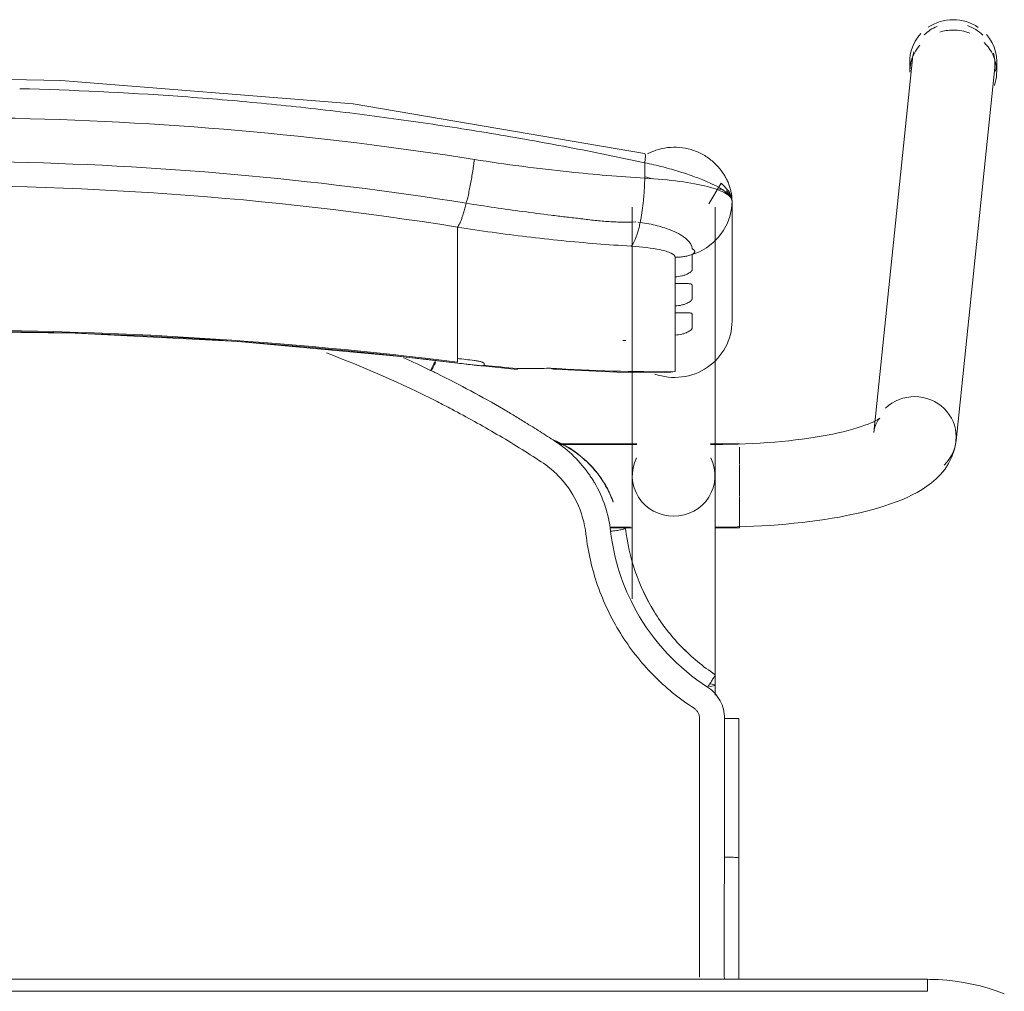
# Model space of a CAD drawing. Header units: metres. Extents: x 3 to 42.2, y -72.9 to -48.7.
# Tile 111 of 189: x 38.97 to 39.216, y -56.58 to -56.337. Entities that reach past the tile are written whole.
import ezdxf

# ---------------------------------------------------------------- set-up
doc = ezdxf.new("R2010")
doc.units = ezdxf.units.M
doc.layers.add('I-FURN', color=7, linetype='Continuous', lineweight=18)

# ---------------------------------------------------------------- blocks, each defined once
blk = doc.blocks.new('ConjuntoParaAlunoTamanho6 - CJA06_ConjuntoParaAlunoTamanho6-V21-1PAV')
at = {"layer": 'I-FURN', "color": 253, "true_color": 0xaaaaaa}
for p, q in [((0.24321, 0.29526), (0.23354, 0.20182)), ((0.24254, 0.29456), (0.24254, 0.29197)), ((0.25413, 0.19969), (0.2638, 0.29312)), ((0.2643, 0.29197), (0.2643, 0.29456)), ((0.1981, 0.22964), (0.1981, 0.25969)), ((0.17315, 0.25812), (0.17315, 0.19097)), ((0.19385, 0.19097), (0.19385, 0.25812)), ((0.17457, 0.25441), (0.17513, 0.25435)), ((0.1959, 0.25221), (0.19685, 0.25395)), ((0.19685, 0.25395), (0.19754, 0.2558)), ((0.12943, 0.2438), (0.12943, 0.25317)), ((0.12943, 0.24214), (0.12943, 0.2438)), ((0.12943, 0.24214), (0.12943, 0.23653)), ((0.18386, 0.23904), (0.18386, 0.24073)), ((0.12943, 0.23653), (0.12943, 0.23486)), ((0.12943, 0.23486), (0.12943, 0.22925)), ((0.18386, 0.23176), (0.18386, 0.23345)), ((0.12943, 0.22759), (0.12943, 0.22925)), ((0.12943, 0.22759), (0.12943, 0.22197)), ((0.18386, 0.21701), (0.18386, 0.22617)), ((0.12943, 0.22031), (0.12943, 0.22197)), ((0.12946, 0.21915), (0.14434, 0.21757)), ((0.17944, 0.21689), (0.18173, 0.21678)), ((0.17429, 0.19894), (0.15474, 0.19894)), ((0.17429, 0.19879), (0.15494, 0.19879)), ((0.2, 0.19894), (0.19271, 0.19894)), ((0.19385, 0.19879), (0.19271, 0.19879)), ((0.19385, 0.19845), (0.19385, 0.19879)), ((0.19385, 0.19764), (0.19385, 0.19845)), ((0.2, 0.1938), (0.2, 0.19814)), ((0.19385, 0.1916), (0.19385, 0.19367)), ((0.2, 0.18573), (0.2, 0.19364)), ((0.19385, 0.18582), (0.19385, 0.18688)), ((0.19385, 0.18371), (0.19385, 0.18582)), ((0.2, 0.17794), (0.2, 0.1856)), ((0.16757, 0.17809), (0.17268, 0.17809)), ((0.1676, 0.17794), (0.17323, 0.17794)), ((0.19377, 0.17794), (0.2, 0.17794)), ((0.19385, 0.17809), (0.19385, 0.17951)), ((0.19385, 0.13604), (0.19385, 0.13857)), ((0.19983, 0.13021), (0.19982, 0.0953)), ((0.19982, 0.06497), (0.19982, 0.0953)), ((0.247, 0.06497), (-0.247, 0.06497)), ((0.247, 0.06497), (-0.247, 0.06497)), ((0.247, 0.06497), (0.247, 0.06197))]:
    blk.add_line(p, q, dxfattribs=at)
at = {"layer": 'I-FURN', "color": 253, "true_color": 0xaaaaaa, "flags": 128}
for points in [[(0.17623, 0.27161), (0.10331, 0.28398), (0.03018, 0.28985), (0.0001, 0.2904)], [(0.17627, 0.2654), (0.17627, 0.26637), (0.17627, 0.26734), (0.17627, 0.26831), (0.17627, 0.26928)], [(0.1981, 0.25971), (0.19792, 0.26092), (0.19739, 0.26208), (0.1954, 0.2642), (0.19227, 0.25896)], [(0.19754, 0.2558), (0.19796, 0.25773), (0.1981, 0.25969)], [(0.1981, 0.25971), (0.1981, 0.2522), (0.1981, 0.24468)], [(0.1981, 0.22964), (0.1981, 0.23715), (0.1981, 0.24467), (0.1981, 0.25218), (0.1981, 0.25969)], [(0.19172, 0.24799), (0.19331, 0.2492), (0.19471, 0.25062), (0.1959, 0.25221)], [(0.1881, 0.24628), (0.18997, 0.24701), (0.19172, 0.24799)], [(0.18386, 0.24073), (0.18386, 0.24195), (0.18386, 0.24317), (0.18386, 0.24439), (0.18386, 0.24561)], [(0.1881, 0.24628), (0.1881, 0.24532), (0.1881, 0.24435), (0.1881, 0.24339), (0.1881, 0.24243)], [(0.18386, 0.23345), (0.18386, 0.23485), (0.18386, 0.23624), (0.18386, 0.23764), (0.18386, 0.23904)], [(0.1881, 0.23868), (0.1881, 0.2378), (0.1881, 0.23692), (0.1881, 0.23603), (0.1881, 0.23515)], [(0.18386, 0.22617), (0.18386, 0.22757), (0.18386, 0.22897), (0.18386, 0.23036), (0.18386, 0.23176)], [(0.1881, 0.23141), (0.1881, 0.23052), (0.1881, 0.22964), (0.1881, 0.22876), (0.1881, 0.22787)], [(-0.12926, 0.21915), (-0.08865, 0.22342), (-0.0479, 0.2261), (-0.00707, 0.22717), (0.03376, 0.22666), (0.07455, 0.22454), (0.11521, 0.22083), (0.12946, 0.21915)], [(0.12943, 0.21937), (0.12943, 0.21961), (0.12943, 0.21984), (0.12943, 0.22007), (0.12943, 0.22031)], [(0.1361, 0.21901), (0.1361, 0.21893), (0.1361, 0.21886), (0.1361, 0.21878), (0.1361, 0.2187)], [(0.15351, 0.21761), (0.16928, 0.2169), (0.18131, 0.21677)], [(0.18173, 0.21678), (0.18279, 0.21686), (0.18386, 0.21701)], [(0.23507, 0.20536), (0.23501, 0.20531), (0.23482, 0.20518), (0.23451, 0.20499), (0.23408, 0.20476), (0.23355, 0.20449), (0.23291, 0.2042), (0.23217, 0.20389), (0.23133, 0.20358), (0.23041, 0.20326), (0.22941, 0.20294), (0.22832, 0.20262), (0.22717, 0.2023), (0.22594, 0.20199), (0.22464, 0.20169), (0.22328, 0.2014), (0.22186, 0.20112), (0.22039, 0.20086), (0.21886, 0.2006), (0.21729, 0.20036), (0.21567, 0.20014), (0.214, 0.19993), (0.2123, 0.19973), (0.21057, 0.19956), (0.2088, 0.1994), (0.207, 0.19926), (0.20518, 0.19913), (0.20334, 0.19903), (0.20148, 0.19894), (0.19961, 0.19888), (0.19772, 0.19883), (0.19583, 0.1988), (0.19394, 0.19879), (0.19385, 0.19879)], [(0.23354, 0.20182), (0.23373, 0.20287), (0.23403, 0.20376), (0.23437, 0.20445), (0.23469, 0.20492), (0.23492, 0.20521), (0.23505, 0.20534), (0.23507, 0.20536)], [(0.25413, 0.19969), (0.25375, 0.19762), (0.25311, 0.19572), (0.25226, 0.19403), (0.25129, 0.19256), (0.25023, 0.19128), (0.24913, 0.19017), (0.24799, 0.18919), (0.24683, 0.18832), (0.24563, 0.18753), (0.24441, 0.18681), (0.24316, 0.18615), (0.24188, 0.18553), (0.24055, 0.18496), (0.23919, 0.18441), (0.23778, 0.1839), (0.23633, 0.18341), (0.23483, 0.18295), (0.2333, 0.18251), (0.23171, 0.1821), (0.23008, 0.1817), (0.22841, 0.18133), (0.2267, 0.18098), (0.22495, 0.18064), (0.22315, 0.18033), (0.22132, 0.18004), (0.21946, 0.17976), (0.21756, 0.17951), (0.21562, 0.17928), (0.21366, 0.17906), (0.21168, 0.17887), (0.20967, 0.1787), (0.20763, 0.17855), (0.20558, 0.17842), (0.20352, 0.17831), (0.20144, 0.17823), (0.19935, 0.17816), (0.19725, 0.17811), (0.19515, 0.17809), (0.19385, 0.17809)], [(0.17315, 0.16015), (0.17315, 0.162), (0.17315, 0.16382), (0.17315, 0.1656), (0.17315, 0.16735), (0.17315, 0.16905), (0.17315, 0.17071), (0.17315, 0.17233), (0.17315, 0.1739), (0.17315, 0.17541), (0.17315, 0.17687), (0.17315, 0.17828), (0.17315, 0.17963), (0.17315, 0.18092), (0.17315, 0.18215), (0.17315, 0.18331), (0.17315, 0.18441), (0.17315, 0.18544), (0.17315, 0.1864), (0.17315, 0.18729), (0.17315, 0.1881), (0.17315, 0.18885), (0.17315, 0.18951), (0.17315, 0.19011), (0.17315, 0.19062), (0.17315, 0.19097)], [(0.19385, 0.19097), (0.19385, 0.19051), (0.19385, 0.18998), (0.19385, 0.18937), (0.19385, 0.18869), (0.19385, 0.18793), (0.19385, 0.1871), (0.19385, 0.18619), (0.19385, 0.18522), (0.19385, 0.18417), (0.19385, 0.18306), (0.19385, 0.18188), (0.19385, 0.18064), (0.19385, 0.17934), (0.19385, 0.17798), (0.19385, 0.17656), (0.19385, 0.17508), (0.19385, 0.17355), (0.19385, 0.17198), (0.19385, 0.17035), (0.19385, 0.16868), (0.19385, 0.16696), (0.19385, 0.16521), (0.19385, 0.16342), (0.19385, 0.16159), (0.19385, 0.15974), (0.19385, 0.15785), (0.19385, 0.15594), (0.19385, 0.15401), (0.19385, 0.15206), (0.19385, 0.15009), (0.19385, 0.14811), (0.19385, 0.14612), (0.19385, 0.14413), (0.19385, 0.14213), (0.19385, 0.14013), (0.19385, 0.13857)], [(0.16841, 0.18432), (0.16841, 0.18434), (0.16841, 0.18435), (0.16841, 0.18437), (0.16841, 0.18438)], [(0.19623, 0.13025), (0.19623, 0.12639), (0.19623, 0.12254), (0.19623, 0.11868), (0.19623, 0.11483), (0.19623, 0.11097), (0.19623, 0.10712), (0.19623, 0.10327), (0.19623, 0.09941), (0.19623, 0.09556)], [(0.2662, 0.06136), (0.26421, 0.06209), (0.2622, 0.06274), (0.26015, 0.06331), (0.25809, 0.06379), (0.25601, 0.0642), (0.25391, 0.06451), (0.25181, 0.06475), (0.24969, 0.0649), (0.24757, 0.06496), (0.247, 0.06497)], [(0.247, 0.06197), (0.1235, 0.06197), (0, 0.06197), (-0.1235, 0.06197), (-0.247, 0.06197)], [(-0.247, 0.06197), (-0.1235, 0.06197), (0, 0.06197), (0.1235, 0.06197), (0.247, 0.06197)]]:
    blk.add_lwpolyline(points, dxfattribs=at)
at = {"layer": 'I-FURN', "color": 253, "true_color": 0xaaaaaa}
for centre, major_axis, ratio, start_param, end_param in [((0.25351, 0.29419), (-0.01029, 0.00107), 0.967158, 5.223081, 5.597593), ((0.25342, 0.29456), (0.01088, 0), 0.965926, 1.570796, 2.182166), ((0.25342, 0.29456), (-0.01088, 0), 0.965926, 4.098128, 4.712389), ((0.25351, 0.29419), (-0.01029, 0.00107), 0.967158, 4.026797, 4.46746), ((0.25342, 0.29456), (0.01088, 0), 0.965926, 2.404321, 3.312013), ((0.25342, 0.29197), (0.01088, 0), 0.965926, 1.581694, 1.883969), ((0.25342, 0.29197), (0.01088, 0), 0.965926, 1.176355, 1.570796), ((0.25342, 0.29456), (0.01088, 0), 0.965926, 6.052088, 6.985956), ((0.25342, 0.29197), (0.01088, 0), 0.965926, 2.446266, 3.141593), ((0.25342, 0.29197), (0.01088, 0), 0.965926, 5.959867, 7.062609), ((0.25351, 0.29419), (-0.01029, 0.00107), 0.967158, 6.102343, 6.382991), ((0.25351, 0.29419), (-0.01029, 0.00107), 0.967158, 3.141593, 3.502975), ((0.0001, -0.77159), (1.0211, 0), 0.978148, 1.443771, 1.697822), ((0.0001, -0.77117), (1.0209, 0), 0.978148, 1.443771, 1.697822), ((0.1837, 0.22964), (0.0144, 0), 0.978148, 4.362105, 6.283185), ((0.17947, 0.60128), (0.385, 0), 0.978148, 4.689765, 4.691852), ((0.17947, 0.60356), (0.395, 0), 0.978148, 4.585364, 4.595996), ((0.17947, 0.60221), (0.3948, 0), 0.978148, 4.585364, 4.595936), ((0.17947, 0.60263), (0.395, 0), 0.978148, 4.602237, 4.623287), ((0.14521, 0.22754), (0.00087, 0.00996), 0.018501, 2.93296, 3.325659), ((0.17947, 0.60336), (0.395, 0), 0.978148, 4.644485, 4.723499), ((0.24383, 0.20075), (-0.01029, 0.00107), 0.967158, 4.812195, 5.597593), ((0.24383, 0.20075), (-0.01029, 0.00107), 0.967158, 3.241398, 4.812195), ((0.24383, 0.20075), (-0.01029, 0.00107), 0.967158, 2.456, 3.241398), ((0.1835, 0.19097), (0.01035, 0), 0.978148, 2.686587, 4.712389), ((0.1835, 0.19097), (0.01035, 0), 0.978148, 4.712389, 6.738191), ((0.1835, 0.13857), (0.01035, 0), 0.069756, 5.759587, 6.776353)]:
    blk.add_ellipse(centre, major_axis=major_axis, ratio=ratio, start_param=start_param, end_param=end_param, dxfattribs=at)
for points in [[(0.0595, 0.28591), (0.04633, 0.28685), (0.03313, 0.28747), (0.01992, 0.28779)], [(0.11839, 0.27961), (0.11189, 0.28054), (0.10538, 0.28139), (0.09885, 0.28217)], [(0.13782, 0.27661), (0.13136, 0.27768), (0.12489, 0.27868), (0.11839, 0.27961)], [(0.15712, 0.27316), (0.15071, 0.27438), (0.14427, 0.27553), (0.13782, 0.27661)], [(0.17627, 0.26928), (0.16991, 0.27065), (0.16353, 0.27194), (0.15712, 0.27316)], [(0.17627, 0.26928), (0.17633, 0.26966), (0.17642, 0.27037), (0.17644, 0.2712), (0.17636, 0.27149), (0.1763, 0.27156)], [(0.13164, 0.25914), (0.13175, 0.25959), (0.13198, 0.26053), (0.13231, 0.26203), (0.13262, 0.26359), (0.13292, 0.2652), (0.1332, 0.26684), (0.13344, 0.26848), (0.13359, 0.26956), (0.13366, 0.2701)], [(0.17513, 0.25435), (0.1752, 0.25471), (0.17534, 0.25544), (0.17553, 0.25659), (0.17571, 0.25778), (0.17586, 0.25902), (0.17599, 0.26028), (0.1761, 0.26156), (0.17618, 0.26285), (0.17624, 0.26413), (0.17626, 0.26498), (0.17627, 0.2654)], [(0.1981, 0.25969), (0.1981, 0.26035), (0.19703, 0.26165), (0.19239, 0.26338), (0.18523, 0.2647), (0.17934, 0.26523), (0.17627, 0.2654)], [(0.17811, 0.26528), (0.17751, 0.26545), (0.1769, 0.26561), (0.17629, 0.26577)], [(0.12943, 0.25317), (0.12952, 0.25327), (0.1297, 0.25353), (0.13, 0.25409), (0.13031, 0.25481), (0.13064, 0.25568), (0.13097, 0.2567), (0.1313, 0.25786), (0.13153, 0.2587), (0.13164, 0.25914)], [(0.17285, 0.2484), (0.17297, 0.2485), (0.1732, 0.24877), (0.17355, 0.24934), (0.17389, 0.25006), (0.17423, 0.25093), (0.17455, 0.25195), (0.17485, 0.25308), (0.17504, 0.25392), (0.17513, 0.25435)], [(0.18386, 0.24561), (0.18422, 0.24561), (0.18494, 0.24565), (0.18601, 0.24578), (0.18707, 0.24599), (0.18776, 0.24617), (0.1881, 0.24628)], [(0.12434, 0.2095), (0.11529, 0.21408), (0.10607, 0.21814), (0.09666, 0.22168)], [(0.11594, 0.2205), (0.11821, 0.21947), (0.12046, 0.21841), (0.1227, 0.21732)], [(0.1227, 0.21732), (0.12291, 0.21776), (0.12336, 0.21866), (0.12377, 0.21945), (0.12395, 0.2198)], [(0.12395, 0.21936), (0.12377, 0.21898), (0.12356, 0.21856), (0.12335, 0.21813)], [(0.1336, 0.21981), (0.13377, 0.21979), (0.1341, 0.21974), (0.13456, 0.21967), (0.13499, 0.21957), (0.13538, 0.21946), (0.13569, 0.21935), (0.13593, 0.21923), (0.13606, 0.21912), (0.1361, 0.21905), (0.1361, 0.21901)], [(0.12436, 0.21651), (0.12408, 0.21665), (0.12353, 0.21692), (0.12297, 0.21719), (0.1227, 0.21732)], [(0.12334, 0.21813), (0.12319, 0.21783), (0.12304, 0.21753), (0.12289, 0.21723)], [(0.1361, 0.2187), (0.1361, 0.21868), (0.13609, 0.21865), (0.13607, 0.21862), (0.13605, 0.2186)], [(0.14432, 0.21779), (0.14576, 0.21776), (0.1486, 0.21775), (0.15133, 0.21782), (0.15267, 0.21788)], [(0.15267, 0.21788), (0.1532, 0.21758), (0.15369, 0.21752), (0.15417, 0.21772)], [(0.14098, 0.20758), (0.13826, 0.20916), (0.13276, 0.21224), (0.12717, 0.21512), (0.12436, 0.21651)], [(0.12798, 0.20762), (0.12738, 0.20794), (0.12617, 0.20857), (0.12495, 0.20919), (0.12434, 0.2095)], [(0.1504, 0.19445), (0.14673, 0.19684), (0.13935, 0.20142), (0.13181, 0.20561), (0.12798, 0.20762)], [(0.14635, 0.20432), (0.14546, 0.20487), (0.14368, 0.20597), (0.14188, 0.20704), (0.14098, 0.20758)], [(0.15378, 0.19963), (0.15256, 0.20043), (0.1501, 0.202), (0.14762, 0.20355), (0.14638, 0.20431)], [(0.15863, 0.1971), (0.15703, 0.19822), (0.15531, 0.19916), (0.1535, 0.1999)], [(0.15374, 0.19972), (0.15472, 0.19931), (0.15575, 0.19881), (0.1568, 0.1982)], [(0.1625, 0.1911), (0.16134, 0.1928), (0.15869, 0.19594), (0.1555, 0.19851), (0.15378, 0.19963)], [(0.15448, 0.19112), (0.15386, 0.19174), (0.15256, 0.19292), (0.15114, 0.19396), (0.1504, 0.19445)], [(0.16156, 0.17636), (0.16124, 0.17915), (0.15968, 0.18454), (0.15645, 0.18912), (0.15448, 0.19112)], [(0.16371, 0.18924), (0.16352, 0.18955), (0.16313, 0.19018), (0.16271, 0.1908), (0.1625, 0.1911)], [(0.16501, 0.19076), (0.16537, 0.19026), (0.16604, 0.18925), (0.16695, 0.18767), (0.16775, 0.18603), (0.1682, 0.1849), (0.16841, 0.18432)], [(0.16774, 0.17706), (0.1675, 0.1792), (0.16656, 0.18343), (0.16479, 0.18738), (0.16371, 0.18924)], [(0.17146, 0.1778), (0.17147, 0.17776), (0.17128, 0.17766), (0.17046, 0.17746), (0.16921, 0.17725), (0.16823, 0.17712), (0.16774, 0.17706)], [(0.1786, 0.15703), (0.17667, 0.16018), (0.1751, 0.16355), (0.1739, 0.16704)], [(0.19391, 0.14119), (0.19084, 0.14321), (0.18795, 0.1456), (0.18537, 0.14827)], [(0.19199, 0.13805), (0.19225, 0.13846), (0.19278, 0.13928), (0.19344, 0.14033), (0.19385, 0.14103), (0.19393, 0.14119), (0.19391, 0.14119)], [(0.19623, 0.13025), (0.19622, 0.13104), (0.19604, 0.13255), (0.19519, 0.13473), (0.19383, 0.13663), (0.19265, 0.13762), (0.19199, 0.13805)], [(0.19, 0.13025), (0.19, 0.1305), (0.18994, 0.13099), (0.18966, 0.1317), (0.18922, 0.13231), (0.18884, 0.13263), (0.18863, 0.13277)], [(0.19, 0.09555), (0.19, 0.09868), (0.19, 0.10482), (0.19, 0.11314), (0.19, 0.12173), (0.19, 0.1274), (0.19, 0.13025)], [(0.19982, 0.1302), (0.19984, 0.13021), (0.19969, 0.13022), (0.19891, 0.13024), (0.1977, 0.13025), (0.19672, 0.13025), (0.19623, 0.13025)], [(0.19982, 0.1302), (0.19982, 0.12729), (0.19982, 0.12438), (0.19982, 0.12147)], [(0.19982, 0.09529), (0.19982, 0.1011), (0.19982, 0.11273), (0.19982, 0.12438), (0.19982, 0.1302)], [(0.19982, 0.11273), (0.19982, 0.10691), (0.19982, 0.1011), (0.19982, 0.09528)], [(0.19623, 0.09556), (0.19662, 0.09556), (0.19701, 0.09556), (0.19738, 0.09555)], [(0.19738, 0.09555), (0.19775, 0.09554), (0.1981, 0.09553), (0.19841, 0.09551)], [(0.19982, 0.0953), (0.19982, 0.0953), (0.19982, 0.09529), (0.19982, 0.09529)], [(0.19982, 0.06497), (0.19982, 0.07507), (0.19982, 0.08518), (0.19982, 0.09529)], [(0.19982, 0.07534), (0.19982, 0.07188), (0.19982, 0.06842), (0.19982, 0.06497)]]:
    blk.add_open_spline(points, degree=3, dxfattribs=at)
for points, knots in [([(0.09885, 0.28217), (0.09232, 0.28294), (0.07922, 0.28435), (0.06608, 0.28544), (0.0595, 0.28591)], [-0.5555556, -0.5555556, -0.5555556, -0.5555556, -0.4444444, -0.3333367, -0.3333367, -0.3333367, -0.3333367]), ([(-0.13346, 0.2701), (-0.0847, 0.2778), (0.00519, 0.28415), (0.09466, 0.27626), (0.13366, 0.2701)], [-1, -1, -1, -1, -0.444444, 0, 0, 0, 0]), ([(0.17699, 0.27153), (0.17765, 0.27187), (0.17927, 0.27255), (0.18196, 0.27315), (0.18496, 0.2732), (0.18741, 0.27274), (0.18905, 0.27216), (0.18996, 0.27176), (0.19062, 0.27143), (0.19127, 0.27106), (0.19212, 0.27051), (0.19313, 0.26973), (0.19423, 0.2687), (0.19516, 0.26763), (0.19594, 0.26656), (0.1966, 0.26547), (0.19712, 0.26439), (0.19752, 0.26334), (0.1978, 0.26234), (0.19804, 0.26108), (0.1981, 0.26023), (0.1981, 0.25971)], [0.3275759, 0.3275759, 0.3275759, 0.3275759, 0.375, 0.4375, 0.5, 0.5625, 0.59375, 0.609375, 0.625, 0.640625, 0.65625, 0.6875, 0.71875, 0.75, 0.78125, 0.8125, 0.84375, 0.875, 0.90625, 0.9375, 1, 1, 1, 1]), ([(-0.13144, 0.25914), (-0.08343, 0.26683), (0.00512, 0.27318), (0.09323, 0.26529), (0.13164, 0.25914)], [-1, -1, -1, -1, -0.444444, 0, 0, 0, 0]), ([(0.13366, 0.2701), (0.14155, 0.26885), (0.15578, 0.26699), (0.16997, 0.2658), (0.17627, 0.2654)], [-1, -1, -1, -1, -0.444444, 0, 0, 0, 0]), ([(0.17627, 0.26928), (0.1778, 0.26895), (0.18084, 0.26823), (0.1851, 0.26704), (0.18885, 0.26578), (0.19302, 0.26411), (0.19708, 0.26187), (0.1981, 0.26034), (0.1981, 0.25971)], [0, 0, 0, 0, 0.125, 0.25, 0.375, 0.5, 0.75, 1, 1, 1, 1]), ([(0.12943, 0.25317), (0.08224, 0.26075), (-0.00484, 0.26702), (-0.09148, 0.25924), (-0.12923, 0.25317)], [-1, -1, -1, -1, -0.444444, 0, 0, 0, 0]), ([(0.19589, 0.26257), (0.19565, 0.26263), (0.19534, 0.26268), (0.19503, 0.26268), (0.19497, 0.26268)], [0.31404085, 0.31404085, 0.31404085, 0.31404085, 0.375, 0.39159781, 0.39159781, 0.39159781, 0.39159781]), ([(0.1981, 0.25971), (0.1981, 0.26024), (0.19787, 0.26101), (0.19723, 0.26183), (0.19682, 0.26214), (0.1966, 0.26226)], [0, 0, 0, 0, 0.125, 0.1875, 0.25, 0.25, 0.25, 0.25]), ([(0.13164, 0.25914), (0.13399, 0.25877), (0.13871, 0.25805), (0.14577, 0.25706), (0.15166, 0.25629), (0.15577, 0.2558), (0.15812, 0.25552), (0.15988, 0.25532), (0.16163, 0.25511), (0.16339, 0.25489), (0.16514, 0.25469), (0.16691, 0.25455), (0.16868, 0.25447), (0.17104, 0.2544), (0.17282, 0.25442), (0.17401, 0.25447)], [0, 0, 0, 0, 0.166667, 0.333333, 0.5, 0.583333, 0.625, 0.666667, 0.708333, 0.75, 0.791667, 0.833333, 0.875, 0.916667, 1, 1, 1, 1]), ([(0.17513, 0.25435), (0.17661, 0.25414), (0.17948, 0.25358), (0.18284, 0.25246), (0.1849, 0.25145), (0.18608, 0.25069), (0.18754, 0.24953), (0.18812, 0.24854), (0.1881, 0.24778)], [0, 0, 0, 0, 0.2, 0.4, 0.55, 0.625, 0.7, 1, 1, 1, 1]), ([(0.12943, 0.25317), (0.13522, 0.25225), (0.14681, 0.25064), (0.16129, 0.24919), (0.16997, 0.24858), (0.17285, 0.2484)], [0, 0, 0, 0, 0.4, 0.8, 1, 1, 1, 1]), ([(0.17285, 0.2484), (0.17555, 0.24823), (0.17966, 0.24775), (0.18317, 0.24668), (0.18386, 0.24597), (0.18386, 0.24561)], [0, 0, 0, 0, 0.444444, 0.722222, 1, 1, 1, 1]), ([(0.1881, 0.24778), (0.18821, 0.24772), (0.18836, 0.24763), (0.18849, 0.24751), (0.18856, 0.24744), (0.1886, 0.24738), (0.18864, 0.24733), (0.1887, 0.24726), (0.18876, 0.24718), (0.1888, 0.24708), (0.18879, 0.247), (0.18877, 0.24693), (0.18873, 0.24686), (0.18866, 0.24676), (0.1885, 0.24657), (0.18828, 0.2464), (0.1881, 0.24628)], [0, 0, 0, 0, 0.166667, 0.25, 0.291667, 0.333333, 0.375, 0.416667, 0.5, 0.583333, 0.625, 0.666667, 0.708333, 0.75, 0.833333, 1, 1, 1, 1]), ([(0.1881, 0.24243), (0.1881, 0.24236), (0.18804, 0.24222), (0.18782, 0.24198), (0.18743, 0.2417), (0.18691, 0.24142), (0.18629, 0.24117), (0.18532, 0.24088), (0.18448, 0.24075), (0.18386, 0.24073)], [0, 0, 0, 0, 0.125, 0.25, 0.375, 0.5, 0.625, 0.75, 1, 1, 1, 1]), ([(0.18386, 0.23904), (0.18448, 0.23902), (0.18532, 0.23903), (0.18629, 0.23904), (0.18691, 0.23904), (0.18743, 0.23902), (0.18782, 0.23896), (0.18804, 0.23885), (0.1881, 0.23875), (0.1881, 0.23868)], [0, 0, 0, 0, 0.25, 0.375, 0.5, 0.625, 0.75, 0.875, 1, 1, 1, 1]), ([(0.1881, 0.23515), (0.1881, 0.23508), (0.18804, 0.23494), (0.18782, 0.2347), (0.18743, 0.23442), (0.18691, 0.23414), (0.18629, 0.23389), (0.18532, 0.2336), (0.18448, 0.23348), (0.18386, 0.23345)], [0, 0, 0, 0, 0.125, 0.25, 0.375, 0.5, 0.625, 0.75, 1, 1, 1, 1]), ([(0.18386, 0.23176), (0.18448, 0.23175), (0.18532, 0.23175), (0.18629, 0.23176), (0.18691, 0.23176), (0.18743, 0.23174), (0.18782, 0.23168), (0.18804, 0.23158), (0.1881, 0.23147), (0.1881, 0.23141)], [0, 0, 0, 0, 0.25, 0.375, 0.5, 0.625, 0.75, 0.875, 1, 1, 1, 1]), ([(0.1881, 0.22787), (0.1881, 0.22781), (0.18804, 0.22767), (0.18782, 0.22742), (0.18743, 0.22714), (0.18691, 0.22687), (0.18629, 0.22661), (0.18532, 0.22633), (0.18448, 0.2262), (0.18386, 0.22617)], [0, 0, 0, 0, 0.125, 0.25, 0.375, 0.5, 0.625, 0.75, 1, 1, 1, 1]), ([(0.13605, 0.2186), (0.13602, 0.21857), (0.13593, 0.21853), (0.13575, 0.2185), (0.13549, 0.21849), (0.13508, 0.2185), (0.13445, 0.21856), (0.1339, 0.21862), (0.1336, 0.21866)], [0, 0, 0, 0, 0.125, 0.25, 0.375, 0.5, 0.75, 1, 1, 1, 1]), ([(0.15683, 0.19818), (0.15764, 0.19771), (0.15919, 0.19669), (0.16207, 0.19434), (0.16393, 0.19226), (0.16501, 0.19076)], [0, 0, 0, 0, 0.25, 0.5, 1, 1, 1, 1]), ([(0.16841, 0.18438), (0.16796, 0.18563), (0.16686, 0.18807), (0.16383, 0.19273), (0.16081, 0.19558), (0.15863, 0.1971)], [0, 0, 0, 0, 0.25, 0.5, 1, 1, 1, 1]), ([(0.19391, 0.14119), (0.19084, 0.14321), (0.18506, 0.14799), (0.17598, 0.15975), (0.1723, 0.1705), (0.17146, 0.1778)], [0, 0, 0, 0, 0.25, 0.5, 1, 1, 1, 1]), ([(0.18863, 0.13277), (0.18486, 0.13521), (0.17974, 0.13937), (0.17389, 0.14605), (0.17007, 0.15149), (0.1669, 0.15732), (0.16353, 0.16552), (0.16208, 0.17192), (0.16156, 0.17636)], [0, 0, 0, 0, 0.25, 0.375, 0.5, 0.625, 0.75, 1, 1, 1, 1]), ([(0.16774, 0.17706), (0.16854, 0.1701), (0.17345, 0.15474), (0.18461, 0.14281), (0.19199, 0.13805)], [0, 0, 0, 0, 0.444444, 1, 1, 1, 1]), ([(0.19, 0.06548), (0.19, 0.06617), (0.19, 0.06811), (0.19, 0.07088), (0.19, 0.07365), (0.19, 0.07618), (0.19, 0.07838), (0.19, 0.0801), (0.19, 0.08153), (0.19, 0.08284), (0.19, 0.08398), (0.19, 0.08486), (0.19, 0.08558), (0.19, 0.08626), (0.19, 0.0868), (0.19, 0.08716), (0.19, 0.08749), (0.19, 0.08795), (0.19, 0.08848), (0.19, 0.089), (0.19, 0.08963), (0.19, 0.09074), (0.19, 0.09261), (0.19, 0.0945), (0.19, 0.09555)], [0.4659091, 0.4659091, 0.4659091, 0.4659091, 0.4772727, 0.5, 0.5227273, 0.5454545, 0.5681818, 0.5909091, 0.6136364, 0.6363636, 0.6590909, 0.6818182, 0.7045455, 0.7272727, 0.75, 0.7727273, 0.7954545, 0.8181818, 0.8409091, 0.8636364, 0.8863636, 0.9090909, 0.9545455, 1, 1, 1, 1]), ([(0.19618, 0.06498), (0.19616, 0.06721), (0.1961, 0.07741), (0.19616, 0.08755), (0.19623, 0.09556)], [0.8400419, 0.8400419, 0.8400419, 0.8400419, 0.875, 1, 1, 1, 1]), ([(0.19841, 0.09551), (0.19872, 0.09549), (0.19926, 0.09545), (0.19973, 0.09538), (0.19982, 0.09532), (0.19982, 0.0953)], [0.4, 0.4, 0.4, 0.4, 0.6, 0.8, 0.9699288, 0.9699288, 0.9699288, 0.9699288])]:
    blk.add_open_spline(points, degree=3, knots=knots, dxfattribs=at)
blk = doc.blocks.new('4 GRE - ESCOLA DE CINEMA E AUDIOVISUAL CINE REX R07_rvt-1-1PAV')
at = {"layer": 'I-FURN', "color": 253, "lineweight": 18, "true_color": 0xaaaaaa}
blk.add_blockref('ConjuntoParaAlunoTamanho6 - CJA06_ConjuntoParaAlunoTamanho6-V21-1PAV', (38.95024, -56.64244), dxfattribs=at)

msp = doc.modelspace()

# ---------------------------------------------------------------- block references
at = {"lineweight": 5}
msp.add_blockref('4 GRE - ESCOLA DE CINEMA E AUDIOVISUAL CINE REX R07_rvt-1-1PAV', (0, 0), dxfattribs=at)

doc.saveas('drawing.dxf')
